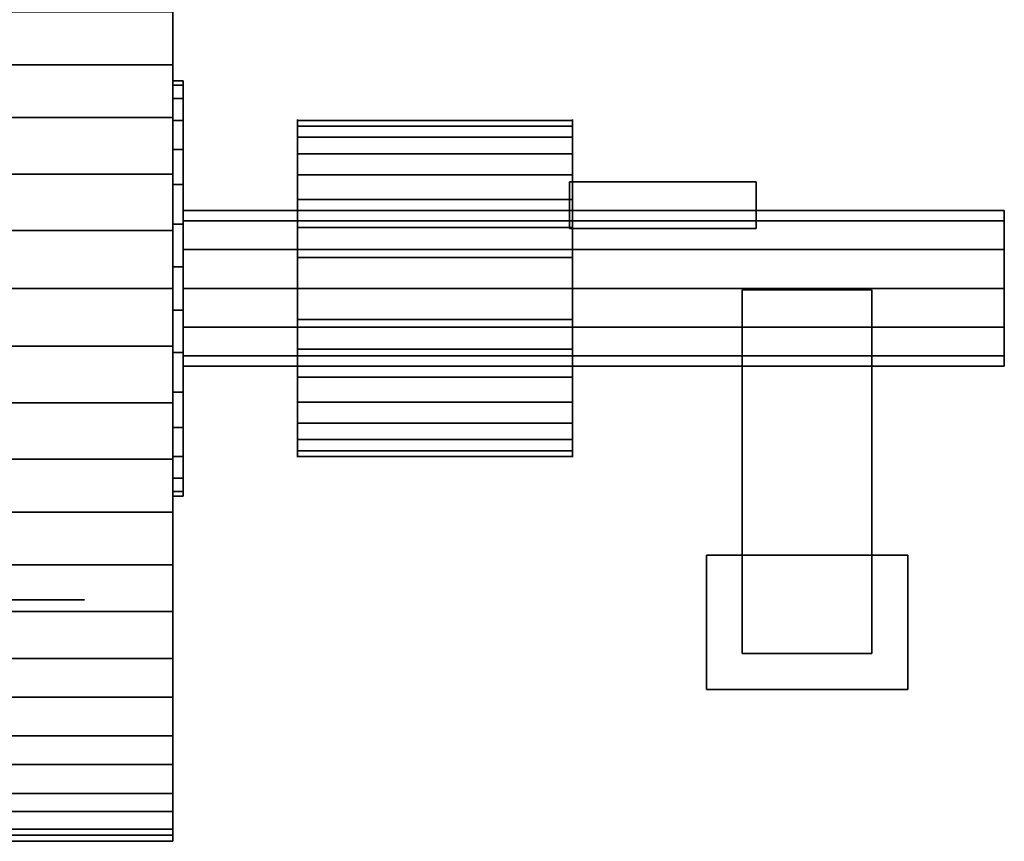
# Model space of a CAD drawing. Header units: inches. Extents: x -172 to 2825, y -1500 to 2400.
# Tile 25 of 47: x 1858 to 2806, y -533 to 259. Entities that reach past the tile are written whole.
import ezdxf

# ---------------------------------------------------------------- set-up
doc = ezdxf.new("R2010")
doc.units = ezdxf.units.IN
doc.layers.add('1', color=7, linetype='Continuous')

# ---------------------------------------------------------------- blocks, each defined once
blk = doc.blocks.new('UG_SURFACE_153')
at = {"layer": '1', "color": 160}
for points in [[(0, 554.550529, -95.640227), (-55.356488, 548.732281, -95.640227), (-55.356488, 548.732281, 69.359772), (0, 554.550529, 69.359772)], [(0, 554.550529, 69.359772), (55.356488, 548.732281, 69.359772), (55.356488, 548.732281, -95.640227), (0, 554.550529, -95.640227)], [(-110.712975, 542.914093, -95.640227), (-163.650125, 525.713801, -95.640227), (-163.650125, 525.713801, 69.359772), (-110.712975, 542.914093, 69.359772)], [(-110.712975, 542.914093, 69.359772), (-55.356488, 548.732281, 69.359772), (-55.356488, 548.732281, -95.640227), (-110.712975, 542.914093, -95.640227)], [(110.712975, 542.914093, -95.640227), (55.356488, 548.732281, -95.640227), (55.356488, 548.732281, 69.359772), (110.712975, 542.914093, 69.359772)], [(110.712975, 542.914093, 69.359772), (163.650125, 525.713801, 69.359772), (163.650125, 525.713801, -95.640227), (110.712975, 542.914093, -95.640227)], [(-216.58726, 508.513451, 69.359772), (-163.650125, 525.713801, 69.359772), (-163.650125, 525.713801, -95.640227), (-216.58726, 508.513451, -95.640227)], [(216.58726, 508.513451, -95.640227), (163.650125, 525.713801, -95.640227), (163.650125, 525.713801, 69.359772), (216.58726, 508.513451, 69.359772)], [(-216.58726, 508.513451, -95.640227), (-264.791459, 480.68276, -95.640227), (-264.791459, 480.68276, 69.359772), (-216.58726, 508.513451, 69.359772)], [(216.58726, 508.513451, 69.359772), (264.791459, 480.68276, 69.359772), (264.791459, 480.68276, -95.640227), (216.58726, 508.513451, -95.640227)], [(-312.995642, 452.852041, 69.359772), (-264.791459, 480.68276, 69.359772), (-264.791459, 480.68276, -95.640227), (-312.995642, 452.852041, -95.640227)], [(312.995642, 452.852041, -95.640227), (264.791459, 480.68276, -95.640227), (264.791459, 480.68276, 69.359772), (312.995642, 452.852041, 69.359772)], [(-312.995642, 452.852041, -95.640227), (-354.360133, 415.607303, -95.640227), (-354.360133, 415.607303, 69.359772), (-312.995642, 452.852041, 69.359772)], [(312.995642, 452.852041, 69.359772), (354.360133, 415.607303, 69.359772), (354.360133, 415.607303, -95.640227), (312.995642, 452.852041, -95.640227)], [(-395.724624, 378.362536, 69.359772), (-354.360133, 415.607303, 69.359772), (-354.360133, 415.607303, -95.640227), (-395.724624, 378.362536, -95.640227)], [(395.724624, 378.362536, -95.640227), (354.360133, 415.607303, -95.640227), (354.360133, 415.607303, 69.359772), (395.724624, 378.362536, 69.359772)], [(-395.724624, 378.362536, -95.640227), (-428.441584, 333.331525, -95.640227), (-428.441584, 333.331525, 69.359772), (-395.724624, 378.362536, 69.359772)], [(395.724624, 378.362536, 69.359772), (428.441584, 333.331525, 69.359772), (428.441584, 333.331525, -95.640227), (395.724624, 378.362536, -95.640227)], [(-461.158514, 288.300514, 69.359772), (-428.441584, 333.331525, 69.359772), (-428.441584, 333.331525, -95.640227), (-461.158514, 288.300514, -95.640227)], [(461.158514, 288.300514, -95.640227), (428.441584, 333.331525, -95.640227), (428.441584, 333.331525, 69.359772), (461.158514, 288.300514, 69.359772)], [(-461.158514, 288.300514, -95.640227), (-483.798057, 237.45127, -95.640227), (-483.798057, 237.45127, 69.359772), (-461.158514, 288.300514, 69.359772)], [(461.158514, 288.300514, 69.359772), (483.798057, 237.45127, 69.359772), (483.798057, 237.45127, -95.640227), (461.158514, 288.300514, -95.640227)], [(-506.4376, 186.602056, 69.359772), (-483.798057, 237.45127, 69.359772), (-483.798057, 237.45127, -95.640227), (-506.4376, 186.602056, -95.640227)], [(506.4376, 186.602056, -95.640227), (483.798057, 237.45127, -95.640227), (483.798057, 237.45127, 69.359772), (506.4376, 186.602056, 69.359772)], [(-506.4376, 186.602056, -95.640227), (-518.010259, 132.156983, -95.640227), (-518.010259, 132.156983, 69.359772), (-506.4376, 186.602056, 69.359772)], [(506.4376, 186.602056, 69.359772), (518.010259, 132.156983, 69.359772), (518.010259, 132.156983, -95.640227), (506.4376, 186.602056, -95.640227)], [(-529.582918, 77.71191, 69.359772), (-518.010259, 132.156983, 69.359772), (-518.010259, 132.156983, -95.640227), (-529.582918, 77.71191, -95.640227)], [(529.582918, 77.71191, -95.640227), (518.010259, 132.156983, -95.640227), (518.010259, 132.156983, 69.359772), (529.582918, 77.71191, 69.359772)], [(-529.582918, 77.71191, -95.640227), (-529.582918, 22.0505, -95.640227), (-529.582918, 22.0505, 69.359772), (-529.582918, 77.71191, 69.359772)], [(529.582918, 77.71191, 69.359772), (529.582918, 22.0505, 69.359772), (529.582918, 22.0505, -95.640227), (529.582918, 77.71191, -95.640227)], [(-529.582918, -33.610906, 69.359772), (-529.582918, 22.0505, 69.359772), (-529.582918, 22.0505, -95.640227), (-529.582918, -33.610906, -95.640227)], [(529.582918, -33.610906, -95.640227), (529.582918, 22.0505, -95.640227), (529.582918, 22.0505, 69.359772), (529.582918, -33.610906, 69.359772)], [(-529.582918, -33.610906, -95.640227), (-518.010259, -88.055976, -95.640227), (-518.010259, -88.055976, 69.359772), (-529.582918, -33.610906, 69.359772)], [(529.582918, -33.610906, 69.359772), (518.010259, -88.055976, 69.359772), (518.010259, -88.055976, -95.640227), (529.582918, -33.610906, -95.640227)], [(-506.4376, -142.501056, 69.359772), (-518.010259, -88.055976, 69.359772), (-518.010259, -88.055976, -95.640227), (-506.4376, -142.501056, -95.640227)], [(506.4376, -142.501056, -95.640227), (518.010259, -88.055976, -95.640227), (518.010259, -88.055976, 69.359772), (506.4376, -142.501056, 69.359772)], [(-506.4376, -142.501056, -95.640227), (-483.798057, -193.35027, -95.640227), (-483.798057, -193.35027, 69.359772), (-506.4376, -142.501056, 69.359772)], [(506.4376, -142.501056, 69.359772), (483.798057, -193.35027, 69.359772), (483.798057, -193.35027, -95.640227), (506.4376, -142.501056, -95.640227)], [(-461.158514, -244.199499, 69.359772), (-483.798057, -193.35027, 69.359772), (-483.798057, -193.35027, -95.640227), (-461.158514, -244.199499, -95.640227)], [(461.158514, -244.199499, -95.640227), (483.798057, -193.35027, -95.640227), (483.798057, -193.35027, 69.359772), (461.158514, -244.199499, 69.359772)], [(-461.158514, -244.199499, -95.640227), (-428.441584, -289.230525, -95.640227), (-428.441584, -289.230525, 69.359772), (-461.158514, -244.199499, 69.359772)], [(461.158514, -244.199499, 69.359772), (428.441584, -289.230525, 69.359772), (428.441584, -289.230525, -95.640227), (461.158514, -244.199499, -95.640227)], [(-395.724624, -334.261537, 69.359772), (-428.441584, -289.230525, 69.359772), (-428.441584, -289.230525, -95.640227), (-395.724624, -334.261537, -95.640227)], [(395.724624, -334.261537, -95.640227), (428.441584, -289.230525, -95.640227), (428.441584, -289.230525, 69.359772), (395.724624, -334.261537, 69.359772)], [(-395.724624, -334.261537, -95.640227), (-354.360133, -371.506304, -95.640227), (-354.360133, -371.506304, 69.359772), (-395.724624, -334.261537, 69.359772)], [(395.724624, -334.261537, 69.359772), (354.360133, -371.506304, 69.359772), (354.360133, -371.506304, -95.640227), (395.724624, -334.261537, -95.640227)], [(-312.995642, -408.751041, 69.359772), (-354.360133, -371.506304, 69.359772), (-354.360133, -371.506304, -95.640227), (-312.995642, -408.751041, -95.640227)], [(312.995642, -408.751041, -95.640227), (354.360133, -371.506304, -95.640227), (354.360133, -371.506304, 69.359772), (312.995642, -408.751041, 69.359772)], [(-312.995642, -408.751041, -95.640227), (-264.791459, -436.581761, -95.640227), (-264.791459, -436.581761, 69.359772), (-312.995642, -408.751041, 69.359772)], [(312.995642, -408.751041, 69.359772), (264.791459, -436.581761, 69.359772), (264.791459, -436.581761, -95.640227), (312.995642, -408.751041, -95.640227)], [(-216.58726, -464.412451, 69.359772), (-264.791459, -436.581761, 69.359772), (-264.791459, -436.581761, -95.640227), (-216.58726, -464.412451, -95.640227)], [(216.58726, -464.412451, -95.640227), (264.791459, -436.581761, -95.640227), (264.791459, -436.581761, 69.359772), (216.58726, -464.412451, 69.359772)], [(-216.58726, -464.412451, -95.640227), (-163.650125, -481.612772, -95.640227), (-163.650125, -481.612772, 69.359772), (-216.58726, -464.412451, 69.359772)], [(216.58726, -464.412451, 69.359772), (163.650125, -481.612772, 69.359772), (163.650125, -481.612772, -95.640227), (216.58726, -464.412451, -95.640227)], [(-110.712975, -498.813093, 69.359772), (-163.650125, -481.612772, 69.359772), (-163.650125, -481.612772, -95.640227), (-110.712975, -498.813093, -95.640227)], [(110.712975, -498.813093, -95.640227), (163.650125, -481.612772, -95.640227), (163.650125, -481.612772, 69.359772), (110.712975, -498.813093, 69.359772)], [(-110.712975, -498.813093, -95.640227), (-55.356488, -504.631281, -95.640227), (-55.356488, -504.631281, 69.359772), (-110.712975, -498.813093, 69.359772)], [(110.712975, -498.813093, 69.359772), (55.356488, -504.631281, 69.359772), (55.356488, -504.631281, -95.640227), (110.712975, -498.813093, -95.640227)], [(0, -510.449529, 69.359772), (-55.356488, -504.631281, 69.359772), (-55.356488, -504.631281, -95.640227), (0, -510.449529, -95.640227)], [(0, -510.449529, -95.640227), (55.356488, -504.631281, -95.640227), (55.356488, -504.631281, 69.359772), (0, -510.449529, 69.359772)]]:
    blk.add_3dface(points, dxfattribs=at)
blk = doc.blocks.new('UG_SURFACE_154')
at = {"layer": '1', "color": 160}
for points in [[(-395.724624, -334.261537, -95.640227), (-461.158514, -244.199499, -95.640227), (0, 554.550529, -95.640227)], [(-216.58726, 508.513451, -95.640227), (-110.712975, 542.914093, -95.640227), (0, 554.550529, -95.640227), (-461.158514, -244.199499, -95.640227)], [(-216.58726, -464.412451, -95.640227), (-312.995642, -408.751041, -95.640227), (-395.724624, -334.261537, -95.640227), (0, 554.550529, -95.640227)], [(0, 554.550529, -95.640227), (0, -510.449529, -95.640227), (-110.712975, -498.813093, -95.640227), (-216.58726, -464.412451, -95.640227)], [(0, -510.449529, -95.640227), (0, 554.550529, -95.640227), (110.712975, 542.914093, -95.640227), (216.58726, 508.513451, -95.640227)], [(-216.58726, 508.513451, -95.640227), (-529.582918, 77.71191, -95.640227), (-506.4376, 186.602056, -95.640227), (-461.158514, 288.300514, -95.640227)], [(-216.58726, 508.513451, -95.640227), (-461.158514, -244.199499, -95.640227), (-506.4376, -142.501056, -95.640227), (-529.582918, -33.610906, -95.640227)], [(-529.582918, -33.610906, -95.640227), (-529.582918, 77.71191, -95.640227), (-216.58726, 508.513451, -95.640227)], [(-461.158514, 288.300514, -95.640227), (-395.724624, 378.362536, -95.640227), (-312.995642, 452.852041, -95.640227), (-216.58726, 508.513451, -95.640227)], [(216.58726, 508.513451, -95.640227), (312.995642, 452.852041, -95.640227), (0, -510.449529, -95.640227)], [(0, -510.449529, -95.640227), (312.995642, 452.852041, -95.640227), (395.724624, 378.362536, -95.640227)], [(395.724624, 378.362536, -95.640227), (461.158514, 288.300514, -95.640227), (506.4376, 186.602056, -95.640227), (0, -510.449529, -95.640227)], [(0, -510.449529, -95.640227), (506.4376, 186.602056, -95.640227), (529.582918, 77.71191, -95.640227), (529.582918, -33.610906, -95.640227)], [(216.58726, -464.412451, -95.640227), (110.712975, -498.813093, -95.640227), (0, -510.449529, -95.640227), (529.582918, -33.610906, -95.640227)], [(216.58726, -464.412451, -95.640227), (529.582918, -33.610906, -95.640227), (506.4376, -142.501056, -95.640227), (461.158514, -244.199499, -95.640227)], [(461.158514, -244.199499, -95.640227), (395.724624, -334.261537, -95.640227), (312.995642, -408.751041, -95.640227), (216.58726, -464.412451, -95.640227)]]:
    blk.add_3dface(points, dxfattribs=at)
blk = doc.blocks.new('UG_SURFACE_155')
at = {"layer": '1', "color": 160}
for points in [[(0, -510.449529, 69.359772), (0, 554.550529, 69.359772), (-110.712975, 542.914093, 69.359772), (-216.58726, 508.513451, 69.359772)], [(0, 554.550529, 69.359772), (395.724624, -334.261537, 69.359772), (461.158514, -244.199499, 69.359772)], [(0, 554.550529, 69.359772), (506.4376, 186.602056, 69.359772), (461.158514, 288.300514, 69.359772), (395.724624, 378.362536, 69.359772)], [(0, 554.550529, 69.359772), (312.995642, -408.751041, 69.359772), (395.724624, -334.261537, 69.359772)], [(395.724624, 378.362536, 69.359772), (312.995642, 452.852041, 69.359772), (0, 554.550529, 69.359772)], [(0, 554.550529, 69.359772), (216.58726, -464.412451, 69.359772), (312.995642, -408.751041, 69.359772)], [(0, 554.550529, 69.359772), (529.582918, -33.610906, 69.359772), (529.582918, 77.71191, 69.359772), (506.4376, 186.602056, 69.359772)], [(0, 554.550529, 69.359772), (0, -510.449529, 69.359772), (110.712975, -498.813093, 69.359772), (216.58726, -464.412451, 69.359772)], [(461.158514, -244.199499, 69.359772), (506.4376, -142.501056, 69.359772), (529.582918, -33.610906, 69.359772), (0, 554.550529, 69.359772)], [(312.995642, 452.852041, 69.359772), (216.58726, 508.513451, 69.359772), (110.712975, 542.914093, 69.359772), (0, 554.550529, 69.359772)], [(-216.58726, 508.513451, 69.359772), (-529.582918, 77.71191, 69.359772), (-529.582918, -33.610906, 69.359772)], [(-529.582918, 77.71191, 69.359772), (-216.58726, 508.513451, 69.359772), (-312.995642, 452.852041, 69.359772), (-395.724624, 378.362536, 69.359772)], [(-529.582918, -33.610906, 69.359772), (-506.4376, -142.501056, 69.359772), (-461.158514, -244.199499, 69.359772), (-216.58726, 508.513451, 69.359772)], [(-216.58726, 508.513451, 69.359772), (-461.158514, -244.199499, 69.359772), (-395.724624, -334.261537, 69.359772)], [(-216.58726, 508.513451, 69.359772), (-395.724624, -334.261537, 69.359772), (-312.995642, -408.751041, 69.359772), (-216.58726, -464.412451, 69.359772)], [(-216.58726, -464.412451, 69.359772), (-110.712975, -498.813093, 69.359772), (0, -510.449529, 69.359772), (-216.58726, 508.513451, 69.359772)], [(-395.724624, 378.362536, 69.359772), (-461.158514, 288.300514, 69.359772), (-506.4376, 186.602056, 69.359772), (-529.582918, 77.71191, 69.359772)]]:
    blk.add_3dface(points, dxfattribs=at)
blk = doc.blocks.new('PAAJ001473_THRUST_FLANGE_I_R36')
at = {"layer": '1', "color": 160}
for centre in [(0, 22.0505, -95.6402), (0, 22.0505, 69.3598)]:
    blk.add_circle(centre, 532.5, dxfattribs=at)
for name in ['UG_SURFACE_153', 'UG_SURFACE_154', 'UG_SURFACE_155']:
    blk.add_blockref(name, (0, 0))
blk = doc.blocks.new('473553_GEAR_HOUSING_IPART__R28')
at = {"layer": '1', "color": 160}
for p, q in [((-586.721916, -63.462175, -689.998442), (-586.721916, -63.462175, 970)), ((2013.278084, -63.462175, 970), (2013.278084, -63.462175, -689.998442)), ((-586.721916, -363.462175, -689.998442), (-586.721916, -363.462175, 970)), ((2013.278084, -363.462175, 970), (2013.278084, -363.462175, -689.998442))]:
    blk.add_line(p, q, dxfattribs=at)
blk = doc.blocks.new('697300_GEAR_HOUSING_IASSY_SIMP')
at = {"layer": '1', "color": 172, "extrusion": (-1, 0, 0), "rotation": 90}
blk.add_blockref('473553_GEAR_HOUSING_IPART__R28', (0, 216.721916, -1643.278084), dxfattribs=at)
blk = doc.blocks.new('UG_SURFACE_359')
at = {"layer": '1', "color": 160}
for points in [[(2801.379681, 1562.948346, 20.905692), (2791.37969, 1562.948346, 20.905692), (2791.37969, 1554.255247, 61.803401), (2801.379681, 1554.255247, 61.803401)], [(2801.379681, 1562.948346, -20.905692), (2791.37969, 1562.948346, -20.905692), (2791.37969, 1562.948346, 20.905692), (2801.379681, 1562.948346, 20.905692)], [(2801.379681, 1554.255247, -61.803401), (2791.37969, 1554.255247, -61.803401), (2791.37969, 1562.948346, -20.905692), (2801.379681, 1562.948346, -20.905692)], [(2801.379681, 1554.255247, 61.803401), (2791.37969, 1554.255247, 61.803401), (2791.37969, 1537.249088, 100.000001), (2801.379681, 1537.249088, 100.000001)], [(2801.379681, 1537.249088, -100.000001), (2791.37969, 1537.249088, -100.000001), (2791.37969, 1554.255247, -61.803401), (2801.379681, 1554.255247, -61.803401)], [(2801.379681, 1537.249088, 100.000001), (2791.37969, 1537.249088, 100.000001), (2791.37969, 1512.672901, 133.826122), (2801.379681, 1512.672901, 133.826122)], [(2801.379681, 1512.672901, -133.826122), (2791.37969, 1512.672901, -133.826122), (2791.37969, 1537.249088, -100.000001), (2801.379681, 1537.249088, -100.000001)], [(2801.379681, 1512.672901, 133.826122), (2791.37969, 1512.672901, 133.826122), (2791.37969, 1481.601, 161.803395), (2801.379681, 1481.601, 161.803395)], [(2801.379681, 1481.601, -161.803395), (2791.37969, 1481.601, -161.803395), (2791.37969, 1512.672901, -133.826122), (2801.379681, 1512.672901, -133.826122)], [(2801.379681, 1481.601, 161.803395), (2791.37969, 1481.601, 161.803395), (2791.37969, 1445.391297, 182.709098), (2801.379681, 1445.391297, 182.709098)], [(2801.379681, 1445.391297, -182.709098), (2791.37969, 1445.391297, -182.709098), (2791.37969, 1481.601, -161.803395), (2801.379681, 1481.601, -161.803395)], [(2801.379681, 1445.391297, 182.709098), (2791.37969, 1445.391297, 182.709098), (2791.37969, 1405.626297, 195.629522), (2801.379681, 1405.626297, 195.629522)], [(2801.379681, 1405.626297, -195.629522), (2791.37969, 1405.626297, -195.629522), (2791.37969, 1445.391297, -182.709098), (2801.379681, 1445.391297, -182.709098)], [(2801.379681, 1405.626297, 195.629522), (2791.37969, 1405.626297, 195.629522), (2791.37969, 1364.043951, 200.000003), (2801.379681, 1364.043951, 200.000003)], [(2801.379681, 1364.043951, -200.000003), (2791.37969, 1364.043951, -200.000003), (2791.37969, 1405.626297, -195.629522), (2801.379681, 1405.626297, -195.629522)], [(2801.379681, 1322.461605, -195.629522), (2791.37969, 1322.461605, -195.629522), (2791.37969, 1364.043951, -200.000003), (2801.379681, 1364.043951, -200.000003)], [(2801.379681, 1364.043951, 200.000003), (2791.37969, 1364.043951, 200.000003), (2791.37969, 1322.461605, 195.629522), (2801.379681, 1322.461605, 195.629522)], [(2801.379681, 1282.696605, -182.709098), (2791.37969, 1282.696605, -182.709098), (2791.37969, 1322.461605, -195.629522), (2801.379681, 1322.461605, -195.629522)], [(2801.379681, 1322.461605, 195.629522), (2791.37969, 1322.461605, 195.629522), (2791.37969, 1282.696605, 182.709098), (2801.379681, 1282.696605, 182.709098)], [(2801.379681, 1246.486902, -161.803395), (2791.37969, 1246.486902, -161.803395), (2791.37969, 1282.696605, -182.709098), (2801.379681, 1282.696605, -182.709098)], [(2801.379681, 1282.696605, 182.709098), (2791.37969, 1282.696605, 182.709098), (2791.37969, 1246.486902, 161.803395), (2801.379681, 1246.486902, 161.803395)], [(2801.379681, 1215.415001, -133.826122), (2791.37969, 1215.415001, -133.826122), (2791.37969, 1246.486902, -161.803395), (2801.379681, 1246.486902, -161.803395)], [(2801.379681, 1246.486902, 161.803395), (2791.37969, 1246.486902, 161.803395), (2791.37969, 1215.415001, 133.826122), (2801.379681, 1215.415001, 133.826122)], [(2801.379681, 1190.838814, -100.000001), (2791.37969, 1190.838814, -100.000001), (2791.37969, 1215.415001, -133.826122), (2801.379681, 1215.415001, -133.826122)], [(2801.379681, 1215.415001, 133.826122), (2791.37969, 1215.415001, 133.826122), (2791.37969, 1190.838814, 100.000001), (2801.379681, 1190.838814, 100.000001)], [(2801.379681, 1173.832655, -61.803401), (2791.37969, 1173.832655, -61.803401), (2791.37969, 1190.838814, -100.000001), (2801.379681, 1190.838814, -100.000001)], [(2801.379681, 1190.838814, 100.000001), (2791.37969, 1190.838814, 100.000001), (2791.37969, 1173.832655, 61.803401), (2801.379681, 1173.832655, 61.803401)], [(2801.379681, 1165.139556, -20.905692), (2791.37969, 1165.139556, -20.905692), (2791.37969, 1173.832655, -61.803401), (2801.379681, 1173.832655, -61.803401)], [(2801.379681, 1173.832655, 61.803401), (2791.37969, 1173.832655, 61.803401), (2791.37969, 1165.139556, 20.905692), (2801.379681, 1165.139556, 20.905692)], [(2801.379681, 1165.139556, 20.905692), (2791.37969, 1165.139556, 20.905692), (2791.37969, 1165.139556, -20.905692), (2801.379681, 1165.139556, -20.905692)]]:
    blk.add_3dface(points, dxfattribs=at)
blk = doc.blocks.new('UG_SURFACE_360')
at = {"layer": '1', "color": 160}
for points in [[(2801.379681, 1562.948346, -20.905692), (2801.379681, 1246.486902, -161.803395), (2801.379681, 1282.696605, -182.709098)], [(2801.379681, 1562.948346, -20.905692), (2801.379681, 1364.043951, -200.000003), (2801.379681, 1405.626297, -195.629522)], [(2801.379681, 1562.948346, -20.905692), (2801.379681, 1215.415001, -133.826122), (2801.379681, 1246.486902, -161.803395)], [(2801.379681, 1405.626297, -195.629522), (2801.379681, 1445.391297, -182.709098), (2801.379681, 1481.601, -161.803395), (2801.379681, 1562.948346, -20.905692)], [(2801.379681, 1562.948346, -20.905692), (2801.379681, 1190.838814, -100.000001), (2801.379681, 1215.415001, -133.826122)], [(2801.379681, 1190.838814, -100.000001), (2801.379681, 1562.948346, -20.905692), (2801.379681, 1562.948346, 20.905692), (2801.379681, 1554.255247, 61.803401)], [(2801.379681, 1282.696605, -182.709098), (2801.379681, 1322.461605, -195.629522), (2801.379681, 1364.043951, -200.000003), (2801.379681, 1562.948346, -20.905692)], [(2801.379681, 1537.249088, -100.000001), (2801.379681, 1554.255247, -61.803401), (2801.379681, 1562.948346, -20.905692), (2801.379681, 1481.601, -161.803395)], [(2801.379681, 1554.255247, 61.803401), (2801.379681, 1537.249088, 100.000001), (2801.379681, 1190.838814, -100.000001)], [(2801.379681, 1537.249088, 100.000001), (2801.379681, 1173.832655, 61.803401), (2801.379681, 1165.139556, 20.905692)], [(2801.379681, 1481.601, -161.803395), (2801.379681, 1512.672901, -133.826122), (2801.379681, 1537.249088, -100.000001)], [(2801.379681, 1165.139556, 20.905692), (2801.379681, 1165.139556, -20.905692), (2801.379681, 1173.832655, -61.803401), (2801.379681, 1537.249088, 100.000001)], [(2801.379681, 1537.249088, 100.000001), (2801.379681, 1246.486902, 161.803395), (2801.379681, 1215.415001, 133.826122)], [(2801.379681, 1246.486902, 161.803395), (2801.379681, 1537.249088, 100.000001), (2801.379681, 1512.672901, 133.826122)], [(2801.379681, 1215.415001, 133.826122), (2801.379681, 1190.838814, 100.000001), (2801.379681, 1173.832655, 61.803401), (2801.379681, 1537.249088, 100.000001)], [(2801.379681, 1173.832655, -61.803401), (2801.379681, 1190.838814, -100.000001), (2801.379681, 1537.249088, 100.000001)], [(2801.379681, 1512.672901, 133.826122), (2801.379681, 1481.601, 161.803395), (2801.379681, 1445.391297, 182.709098), (2801.379681, 1246.486902, 161.803395)], [(2801.379681, 1246.486902, 161.803395), (2801.379681, 1445.391297, 182.709098), (2801.379681, 1405.626297, 195.629522), (2801.379681, 1364.043951, 200.000003)], [(2801.379681, 1364.043951, 200.000003), (2801.379681, 1322.461605, 195.629522), (2801.379681, 1282.696605, 182.709098), (2801.379681, 1246.486902, 161.803395)]]:
    blk.add_3dface(points, dxfattribs=at)
blk = doc.blocks.new('UG_SURFACE_361')
at = {"layer": '1', "color": 160}
for points in [[(2791.37969, 1562.948346, -20.905692), (2791.37969, 1364.043951, -200.000003), (2791.37969, 1322.461605, -195.629522), (2791.37969, 1282.696605, -182.709098)], [(2791.37969, 1282.696605, -182.709098), (2791.37969, 1246.486902, -161.803395), (2791.37969, 1562.948346, -20.905692)], [(2791.37969, 1562.948346, -20.905692), (2791.37969, 1481.601, -161.803395), (2791.37969, 1445.391297, -182.709098), (2791.37969, 1405.626297, -195.629522)], [(2791.37969, 1481.601, -161.803395), (2791.37969, 1562.948346, -20.905692), (2791.37969, 1554.255247, -61.803401), (2791.37969, 1537.249088, -100.000001)], [(2791.37969, 1246.486902, -161.803395), (2791.37969, 1215.415001, -133.826122), (2791.37969, 1562.948346, -20.905692)], [(2791.37969, 1405.626297, -195.629522), (2791.37969, 1364.043951, -200.000003), (2791.37969, 1562.948346, -20.905692)], [(2791.37969, 1554.255247, 61.803401), (2791.37969, 1562.948346, 20.905692), (2791.37969, 1562.948346, -20.905692), (2791.37969, 1190.838814, -100.000001)], [(2791.37969, 1215.415001, -133.826122), (2791.37969, 1190.838814, -100.000001), (2791.37969, 1562.948346, -20.905692)], [(2791.37969, 1190.838814, -100.000001), (2791.37969, 1537.249088, 100.000001), (2791.37969, 1554.255247, 61.803401)], [(2791.37969, 1537.249088, 100.000001), (2791.37969, 1173.832655, 61.803401), (2791.37969, 1190.838814, 100.000001), (2791.37969, 1215.415001, 133.826122)], [(2791.37969, 1537.249088, 100.000001), (2791.37969, 1173.832655, -61.803401), (2791.37969, 1165.139556, -20.905692)], [(2791.37969, 1537.249088, -100.000001), (2791.37969, 1512.672901, -133.826122), (2791.37969, 1481.601, -161.803395)], [(2791.37969, 1165.139556, -20.905692), (2791.37969, 1165.139556, 20.905692), (2791.37969, 1173.832655, 61.803401), (2791.37969, 1537.249088, 100.000001)], [(2791.37969, 1537.249088, 100.000001), (2791.37969, 1190.838814, -100.000001), (2791.37969, 1173.832655, -61.803401)], [(2791.37969, 1215.415001, 133.826122), (2791.37969, 1246.486902, 161.803395), (2791.37969, 1537.249088, 100.000001)], [(2791.37969, 1512.672901, 133.826122), (2791.37969, 1537.249088, 100.000001), (2791.37969, 1246.486902, 161.803395)], [(2791.37969, 1246.486902, 161.803395), (2791.37969, 1445.391297, 182.709098), (2791.37969, 1481.601, 161.803395), (2791.37969, 1512.672901, 133.826122)], [(2791.37969, 1445.391297, 182.709098), (2791.37969, 1246.486902, 161.803395), (2791.37969, 1282.696605, 182.709098), (2791.37969, 1322.461605, 195.629522)], [(2791.37969, 1322.461605, 195.629522), (2791.37969, 1364.043951, 200.000003), (2791.37969, 1405.626297, 195.629522), (2791.37969, 1445.391297, 182.709098)]]:
    blk.add_3dface(points, dxfattribs=at)
blk = doc.blocks.new('1276302_LASERING_IPART_SIM_R24')
at = {"layer": '1', "color": 160, "extrusion": (1, 0, 1.17145e-15)}
for centre in [(1364.043952, 0, 2791.379697), (1364.043952, 0, 2801.379697)]:
    blk.add_circle(centre, 200, dxfattribs=at)
for name in ['UG_SURFACE_359', 'UG_SURFACE_361', 'UG_SURFACE_360']:
    blk.add_blockref(name, (0, 0))
blk = doc.blocks.new('PAAJ001592_GEAR_COMPLETE_IASSY')
at = {"layer": '1', "color": 172}
blk.add_blockref('697300_GEAR_HOUSING_IASSY_SIMP', (-689.5, 0, -997.5), dxfattribs=at)
at = {"layer": '1', "color": 172, "extrusion": (-1, 0, 0), "rotation": 90}
blk.add_blockref('PAAJ001473_THRUST_FLANGE_I_R36', (85.513, -67.5, -1633.138), dxfattribs=at)
at = {"layer": '1', "color": 172, "extrusion": (0, 1, 0), "rotation": 180}
blk.add_blockref('1276302_LASERING_IPART_SIM_R24', (1062.602, 1296.544, -63.463), dxfattribs=at)
blk = doc.blocks.new('UG_SURFACE_510')
at = {"layer": '1', "color": 160}
blk.add_3dface([(220.500007, -351.500005, 104.000002), (220.500007, -1.5, 104.000002), (220.500007, -1.5, -10), (220.500007, -351.500005, -10)], dxfattribs=at)
blk = doc.blocks.new('UG_SURFACE_511')
at = {"layer": '1', "color": 160}
for points in [[(-317.999989, 37.500001, 64.951904), (-317.999989, 64.951904, 37.500001), (-317.999989, 75.000003), (-317.999989, 64.951904, -37.500001)], [(-317.999989, -64.951904, -37.500001), (-317.999989, 64.951904, -37.500001), (-317.999989, 37.500001, -64.951904)], [(-317.999989, 64.951904, -37.500001), (-317.999989, 0, 75.000003), (-317.999989, 37.500001, 64.951904)], [(-317.999989, 64.951904, -37.500001), (-317.999989, -64.951904, 37.500001), (-317.999989, -37.500001, 64.951904), (-317.999989, 0, 75.000003)], [(-317.999989, -64.951904, -37.500001), (-317.999989, -75.000003), (-317.999989, -64.951904, 37.500001), (-317.999989, 64.951904, -37.500001)], [(-317.999989, 37.500001, -64.951904), (-317.999989, 0, -75.000003), (-317.999989, -37.500001, -64.951904), (-317.999989, -64.951904, -37.500001)]]:
    blk.add_3dface(points, dxfattribs=at)
blk = doc.blocks.new('UG_SURFACE_512')
at = {"layer": '1', "color": 160}
blk.add_3dface([(186.000004, -386.242598, -10), (186.000004, -256.999999, -10), (186.000004, -256.999999, -94.999999), (186.000004, -386.242598, -94.999999)], dxfattribs=at)
blk = doc.blocks.new('UG_SURFACE_513')
at = {"layer": '1', "color": 160}
blk.add_3dface([(220.500007, -351.500005, -10), (220.500007, -1.5, -10), (345.499992, -1.5, -10), (345.499992, -351.500005, -10)], dxfattribs=at)
blk = doc.blocks.new('UG_SURFACE_514')
at = {"layer": '1', "color": 160}
blk.add_3dface([(54.000001, 102.520421, -39.999999), (54.000001, 57.520423, -39.999999), (54.000001, 57.520423, 40.467892), (54.000001, 102.520421, 40.467892)], dxfattribs=at)
blk = doc.blocks.new('UG_SURFACE_515')
at = {"layer": '1', "color": 160}
for points in [[(-208.000004, 85.545227, -138.160288), (-208.000004, 145.464033, 72.432481), (-208.000004, 161.806807, 14.993608)], [(-208.000004, 161.806807, 14.993608), (-208.000004, 156.29667, -44.470236), (-208.000004, 129.677802, -97.928129), (-208.000004, 85.545227, -138.160288)], [(-208.000004, 85.545227, -138.160288), (-208.000004, 109.475546, 120.08895), (-208.000004, 145.464033, 72.432481)], [(-208.000004, 85.545227, -138.160288), (-208.000004, 58.701772, 151.526734), (-208.000004, 109.475546, 120.08895)], [(-208.000004, -58.701772, 151.526734), (-208.000004, 85.545227, -138.160288), (-208.000004, 29.859297, -159.733132), (-208.000004, -29.859297, -159.733132)], [(-208.000004, 85.545227, -138.160288), (-208.000004, -58.701772, 151.526734), (-208.000004, 0, 162.499994), (-208.000004, 58.701772, 151.526734)], [(-208.000004, -29.859297, -159.733132), (-208.000004, -161.806807, 14.993608), (-208.000004, -145.464033, 72.432481), (-208.000004, -109.475546, 120.08895)], [(-208.000004, -161.806807, 14.993608), (-208.000004, -29.859297, -159.733132), (-208.000004, -85.545227, -138.160288)], [(-208.000004, -109.475546, 120.08895), (-208.000004, -58.701772, 151.526734), (-208.000004, -29.859297, -159.733132)], [(-208.000004, -85.545227, -138.160288), (-208.000004, -129.677802, -97.928129), (-208.000004, -156.29667, -44.470236), (-208.000004, -161.806807, 14.993608)]]:
    blk.add_3dface(points, dxfattribs=at)
blk = doc.blocks.new('UG_SURFACE_516')
at = {"layer": '1', "color": 160}
blk.add_3dface([(220.500007, -351.500005, -10), (345.499992, -351.500005, -10), (345.499992, -351.500005, 104.000002), (220.500007, -351.500005, 104.000002)], dxfattribs=at)
blk = doc.blocks.new('UG_SURFACE_517')
at = {"layer": '1', "color": 160}
blk.add_3dface([(233.999997, 57.520423, -39.999999), (233.999997, 57.520423, 40.467892), (54.000001, 57.520423, 40.467892), (54.000001, 57.520423, -39.999999)], dxfattribs=at)
blk = doc.blocks.new('UG_SURFACE_518')
at = {"layer": '1', "color": 160}
for points in [[(57, 58.701772, 151.526734), (57, 156.29667, -44.470236), (57, 161.806807, 14.993608)], [(57, 161.806807, 14.993608), (57, 145.464033, 72.432481), (57, 109.475546, 120.08895), (57, 58.701772, 151.526734)], [(57, 58.701772, 151.526734), (57, 129.677802, -97.928129), (57, 156.29667, -44.470236)], [(57, 58.701772, 151.526734), (57, 85.545227, -138.160288), (57, 129.677802, -97.928129)], [(57, 85.545227, -138.160288), (57, -129.677802, -97.928129), (57, -85.545227, -138.160288), (57, -29.859297, -159.733132)], [(57, 85.545227, -138.160288), (57, -161.806807, 14.993608), (57, -156.29667, -44.470236), (57, -129.677802, -97.928129)], [(57, 85.545227, -138.160288), (57, -58.701772, 151.526734), (57, -109.475546, 120.08895)], [(57, -109.475546, 120.08895), (57, -145.464033, 72.432481), (57, -161.806807, 14.993608), (57, 85.545227, -138.160288)], [(57, 58.701772, 151.526734), (57, 0, 162.499994), (57, -58.701772, 151.526734), (57, 85.545227, -138.160288)], [(57, -29.859297, -159.733132), (57, 29.859297, -159.733132), (57, 85.545227, -138.160288)]]:
    blk.add_3dface(points, dxfattribs=at)
blk = doc.blocks.new('UG_SURFACE_519')
at = {"layer": '1', "color": 160}
blk.add_3dface([(379.999995, -386.242598, -94.999999), (379.999995, -256.999999, -94.999999), (379.999995, -256.999999, -10), (379.999995, -386.242598, -10)], dxfattribs=at)
blk = doc.blocks.new('UG_SURFACE_520')
at = {"layer": '1', "color": 160}
blk.add_3dface([(233.999997, 102.520421, -39.999999), (233.999997, 57.520423, -39.999999), (54.000001, 57.520423, -39.999999), (54.000001, 102.520421, -39.999999)], dxfattribs=at)
blk = doc.blocks.new('UG_SURFACE_521')
at = {"layer": '1', "color": 160}
for points in [[(-317.999989, 75.000003), (472.99999, 75.000003), (472.99999, 64.951904, -37.500001), (-317.999989, 64.951904, -37.500001)], [(-317.999989, 64.951904, 37.500001), (472.99999, 64.951904, 37.500001), (472.99999, 75.000003), (-317.999989, 75.000003)], [(-317.999989, 64.951904, -37.500001), (472.99999, 64.951904, -37.500001), (472.99999, 37.500001, -64.951904), (-317.999989, 37.500001, -64.951904)], [(-317.999989, 37.500001, 64.951904), (472.99999, 37.500001, 64.951904), (472.99999, 64.951904, 37.500001), (-317.999989, 64.951904, 37.500001)], [(-317.999989, 37.500001, -64.951904), (472.99999, 37.500001, -64.951904), (472.99999, 0, -75.000003), (-317.999989, 0, -75.000003)], [(-317.999989, 0, 75.000003), (472.99999, 0, 75.000003), (472.99999, 37.500001, 64.951904), (-317.999989, 37.500001, 64.951904)], [(-317.999989, -37.500001, 64.951904), (472.99999, -37.500001, 64.951904), (472.99999, 0, 75.000003), (-317.999989, 0, 75.000003)], [(-317.999989, 0, -75.000003), (472.99999, 0, -75.000003), (472.99999, -37.500001, -64.951904), (-317.999989, -37.500001, -64.951904)], [(-317.999989, -64.951904, 37.500001), (472.99999, -64.951904, 37.500001), (472.99999, -37.500001, 64.951904), (-317.999989, -37.500001, 64.951904)], [(-317.999989, -37.500001, -64.951904), (472.99999, -37.500001, -64.951904), (472.99999, -64.951904, -37.500001), (-317.999989, -64.951904, -37.500001)], [(-317.999989, -75.000003), (472.99999, -75.000003), (472.99999, -64.951904, 37.500001), (-317.999989, -64.951904, 37.500001)], [(-317.999989, -64.951904, -37.500001), (472.99999, -64.951904, -37.500001), (472.99999, -75.000003), (-317.999989, -75.000003)]]:
    blk.add_3dface(points, dxfattribs=at)
blk = doc.blocks.new('UG_SURFACE_522')
at = {"layer": '1', "color": 160}
blk.add_3dface([(186.000004, -386.242598, -94.999999), (186.000004, -256.999999, -94.999999), (379.999995, -256.999999, -94.999999), (379.999995, -386.242598, -94.999999)], dxfattribs=at)
blk = doc.blocks.new('UG_SURFACE_523')
at = {"layer": '1', "color": 160}
blk.add_3dface([(345.499992, -351.500005, -10), (345.499992, -1.5, -10), (345.499992, -1.5, 104.000002), (345.499992, -351.500005, 104.000002)], dxfattribs=at)
blk = doc.blocks.new('UG_SURFACE_524')
at = {"layer": '1', "color": 160}
blk.add_3dface([(54.000001, 102.520421, -39.999999), (54.000001, 102.520421, 40.467892), (233.999997, 102.520421, 40.467892), (233.999997, 102.520421, -39.999999)], dxfattribs=at)
blk = doc.blocks.new('UG_SURFACE_525')
at = {"layer": '1', "color": 160}
blk.add_3dface([(186.000004, -256.999999, -94.999999), (186.000004, -256.999999, -10), (379.999995, -256.999999, -10), (379.999995, -256.999999, -94.999999)], dxfattribs=at)
blk = doc.blocks.new('UG_SURFACE_526')
at = {"layer": '1', "color": 160}
blk.add_3dface([(220.500007, -1.5, 104.000002), (345.499992, -1.5, 104.000002), (345.499992, -1.5, -10), (220.500007, -1.5, -10)], dxfattribs=at)
blk = doc.blocks.new('UG_SURFACE_527')
at = {"layer": '1', "color": 160}
blk.add_3dface([(233.999997, 102.520421, 40.467892), (233.999997, 57.520423, 40.467892), (233.999997, 57.520423, -39.999999), (233.999997, 102.520421, -39.999999)], dxfattribs=at)
blk = doc.blocks.new('UG_SURFACE_528')
at = {"layer": '1', "color": 160}
for points in [[(-208.000004, 161.806807, 14.993608), (57, 161.806807, 14.993608), (57, 156.29667, -44.470236), (-208.000004, 156.29667, -44.470236)], [(-208.000004, 145.464033, 72.432481), (57, 145.464033, 72.432481), (57, 161.806807, 14.993608), (-208.000004, 161.806807, 14.993608)], [(-208.000004, 156.29667, -44.470236), (57, 156.29667, -44.470236), (57, 129.677802, -97.928129), (-208.000004, 129.677802, -97.928129)], [(-208.000004, 109.475546, 120.08895), (57, 109.475546, 120.08895), (57, 145.464033, 72.432481), (-208.000004, 145.464033, 72.432481)], [(-208.000004, 129.677802, -97.928129), (57, 129.677802, -97.928129), (57, 85.545227, -138.160288), (-208.000004, 85.545227, -138.160288)], [(-208.000004, 58.701772, 151.526734), (57, 58.701772, 151.526734), (57, 109.475546, 120.08895), (-208.000004, 109.475546, 120.08895)], [(-208.000004, 85.545227, -138.160288), (57, 85.545227, -138.160288), (57, 29.859297, -159.733132), (-208.000004, 29.859297, -159.733132)], [(-208.000004, 0, 162.499994), (57, 0, 162.499994), (57, 58.701772, 151.526734), (-208.000004, 58.701772, 151.526734)], [(-208.000004, 29.859297, -159.733132), (57, 29.859297, -159.733132), (57, -29.859297, -159.733132), (-208.000004, -29.859297, -159.733132)], [(-208.000004, -58.701772, 151.526734), (57, -58.701772, 151.526734), (57, 0, 162.499994), (-208.000004, 0, 162.499994)], [(-208.000004, -29.859297, -159.733132), (57, -29.859297, -159.733132), (57, -85.545227, -138.160288), (-208.000004, -85.545227, -138.160288)], [(-208.000004, -109.475546, 120.08895), (57, -109.475546, 120.08895), (57, -58.701772, 151.526734), (-208.000004, -58.701772, 151.526734)], [(-208.000004, -85.545227, -138.160288), (57, -85.545227, -138.160288), (57, -129.677802, -97.928129), (-208.000004, -129.677802, -97.928129)], [(-208.000004, -145.464033, 72.432481), (57, -145.464033, 72.432481), (57, -109.475546, 120.08895), (-208.000004, -109.475546, 120.08895)], [(-208.000004, -129.677802, -97.928129), (57, -129.677802, -97.928129), (57, -156.29667, -44.470236), (-208.000004, -156.29667, -44.470236)], [(-208.000004, -161.806807, 14.993608), (57, -161.806807, 14.993608), (57, -145.464033, 72.432481), (-208.000004, -145.464033, 72.432481)], [(-208.000004, -156.29667, -44.470236), (57, -156.29667, -44.470236), (57, -161.806807, 14.993608), (-208.000004, -161.806807, 14.993608)]]:
    blk.add_3dface(points, dxfattribs=at)
blk = doc.blocks.new('UG_SURFACE_529')
at = {"layer": '1', "color": 160}
blk.add_3dface([(379.999995, -386.242598, -94.999999), (379.999995, -386.242598, -10), (186.000004, -386.242598, -10), (186.000004, -386.242598, -94.999999)], dxfattribs=at)
blk = doc.blocks.new('UG_SURFACE_530')
at = {"layer": '1', "color": 160}
blk.add_3dface([(345.499992, -351.500005, 104.000002), (345.499992, -1.5, 104.000002), (220.500007, -1.5, 104.000002), (220.500007, -351.500005, 104.000002)], dxfattribs=at)
blk = doc.blocks.new('UG_SURFACE_531')
at = {"layer": '1', "color": 160}
blk.add_3dface([(54.000001, 102.520421, 40.467892), (54.000001, 57.520423, 40.467892), (233.999997, 57.520423, 40.467892), (233.999997, 102.520421, 40.467892)], dxfattribs=at)
blk = doc.blocks.new('UG_SURFACE_532')
at = {"layer": '1', "color": 160}
for points in [[(472.99999, -64.951904, 37.500001), (472.99999, 75.000003), (472.99999, 64.951904, 37.500001)], [(472.99999, -64.951904, 37.500001), (472.99999, 64.951904, -37.500001), (472.99999, 75.000003)], [(472.99999, 64.951904, -37.500001), (472.99999, -64.951904, -37.500001), (472.99999, -37.500001, -64.951904)], [(472.99999, 64.951904, 37.500001), (472.99999, 37.500001, 64.951904), (472.99999, 0, 75.000003)], [(472.99999, 64.951904, -37.500001), (472.99999, -75.000003), (472.99999, -64.951904, -37.500001)], [(472.99999, 64.951904, -37.500001), (472.99999, -64.951904, 37.500001), (472.99999, -75.000003)], [(472.99999, 0, 75.000003), (472.99999, -37.500001, 64.951904), (472.99999, -64.951904, 37.500001), (472.99999, 64.951904, 37.500001)], [(472.99999, -37.500001, -64.951904), (472.99999, 0, -75.000003), (472.99999, 37.500001, -64.951904), (472.99999, 64.951904, -37.500001)]]:
    blk.add_3dface(points, dxfattribs=at)
blk = doc.blocks.new('UG_SURFACE_533')
at = {"layer": '1', "color": 160}
blk.add_3dface([(379.999995, -386.242598, -10), (379.999995, -256.999999, -10), (186.000004, -256.999999, -10), (186.000004, -386.242598, -10)], dxfattribs=at)
blk = doc.blocks.new('OD_BOKS_VL_160_C_IPART_SIM_R02')
at = {"layer": '1', "color": 160}
for p, q in [((54, 102.520422, 40.467892), (234, 102.520422, 40.467892)), ((234, 102.520422, -40), (54, 102.520422, -40)), ((54, 57.520422, 40.467892), (54, 102.520422, 40.467892)), ((54, 57.520422, -40), (54, 102.520422, -40)), ((54, 102.520422, -40), (54, 102.520422, 40.467892)), ((234, 102.520422, 40.467892), (234, 102.520422, -40)), ((234, 57.520422, 40.467892), (234, 102.520422, 40.467892)), ((234, 57.520422, -40), (234, 102.520422, -40)), ((54, 57.520422, 40.467892), (234, 57.520422, 40.467892)), ((54, 57.520422, -40), (54, 57.520422, 40.467892)), ((234, 57.520422, -40), (54, 57.520422, -40)), ((234, 57.520422, 40.467892), (234, 57.520422, -40)), ((220.5, -1.5, 104), (220.5, -351.5, 104)), ((220.5, -1.5, -10), (220.5, -351.5, -10)), ((220.5, -1.5, -10), (345.5, -1.5, -10)), ((345.5, -1.5, 104), (220.5, -1.5, 104)), ((220.5, -1.5, 104), (220.5, -1.5, -10)), ((345.5, -1.5, 104), (345.5, -351.5, 104)), ((345.5, -1.5, -10), (345.5, -1.5, 104)), ((345.5, -1.5, -10), (345.5, -351.5, -10)), ((380, -257, -95), (186, -257, -95)), ((186, -257, -95), (186, -386.2426, -95)), ((186, -257, -10), (380, -257, -10)), ((186, -257, -95), (186, -257, -10)), ((186, -257, -10), (186, -386.2426, -10)), ((380, -257, -10), (380, -386.2426, -10)), ((380, -257, -95), (380, -386.2426, -95)), ((380, -257, -10), (380, -257, -95)), ((345.5, -351.5, 104), (220.5, -351.5, 104)), ((220.5, -351.5, -10), (345.5, -351.5, -10)), ((220.5, -351.5, 104), (220.5, -351.5, -10)), ((345.5, -351.5, -10), (345.5, -351.5, 104)), ((186, -386.2426, -10), (380, -386.2426, -10)), ((380, -386.2426, -95), (186, -386.2426, -95)), ((186, -386.2426, -95), (186, -386.2426, -10)), ((380, -386.2426, -10), (380, -386.2426, -95))]:
    blk.add_line(p, q, dxfattribs=at)
at = {"layer": '1', "color": 160, "extrusion": (-1, 0, 1.17145e-15)}
for centre, radius in [((0, 0, 208), 162.5), ((0, 0, -57), 162.5), ((0, 0, 318), 75), ((0, 0, -473), 75)]:
    blk.add_circle(centre, radius, dxfattribs=at)
for name in ['UG_SURFACE_515', 'UG_SURFACE_528', 'UG_SURFACE_518', 'UG_SURFACE_514', 'UG_SURFACE_520', 'UG_SURFACE_524', 'UG_SURFACE_531', 'UG_SURFACE_527', 'UG_SURFACE_511', 'UG_SURFACE_521', 'UG_SURFACE_532', 'UG_SURFACE_517', 'UG_SURFACE_510', 'UG_SURFACE_513', 'UG_SURFACE_526', 'UG_SURFACE_530', 'UG_SURFACE_523', 'UG_SURFACE_512', 'UG_SURFACE_522', 'UG_SURFACE_525', 'UG_SURFACE_533', 'UG_SURFACE_519', 'UG_SURFACE_516', 'UG_SURFACE_529']:
    blk.add_blockref(name, (0, 0))
blk = doc.blocks.new('PAAJ001672_SV105-P63_PIPING_AR')
at = {"layer": '1', "color": 172, "extrusion": (-1, 0, 0), "rotation": 90}
for name, p in [('PAAJ001592_GEAR_COMPLETE_IASSY', (-63.962152, -393.778061, 67.499998)), ('OD_BOKS_VL_160_C_IPART_SIM_R02', (-0.499152, 1662.999637, 0.000046))]:
    blk.add_blockref(name, p, dxfattribs=at)

msp = doc.modelspace()

# ---------------------------------------------------------------- block references
at = {"layer": '1', "color": 172, "extrusion": (1, 0, 0), "rotation": 270}
msp.add_blockref('PAAJ001672_SV105-P63_PIPING_AR', (-0.500087, 0.000002, 670.001535), dxfattribs=at)

doc.saveas('drawing.dxf')
